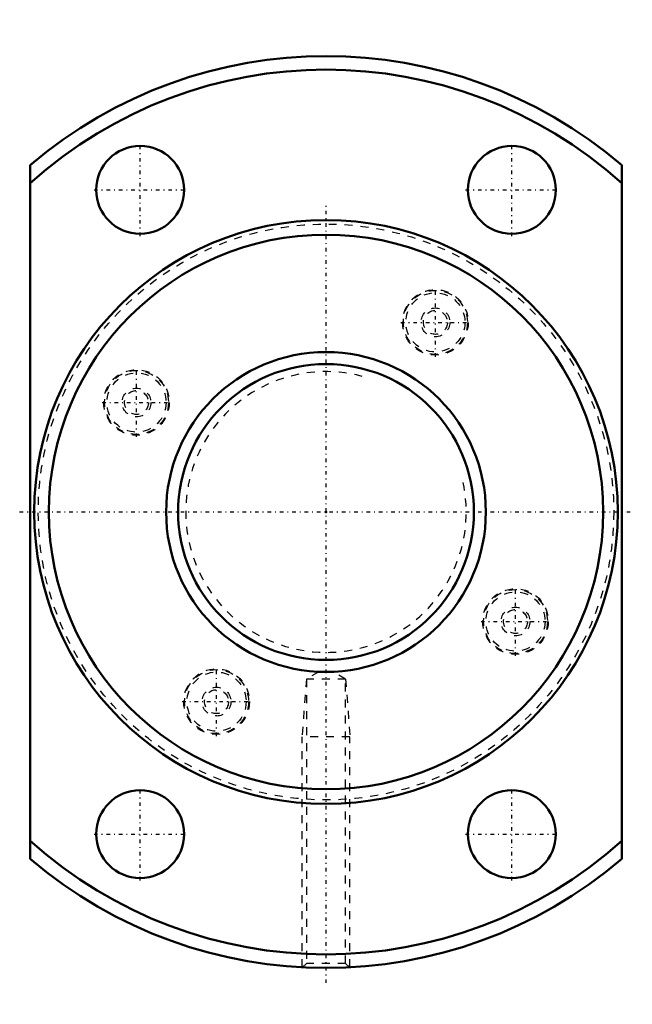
# Model space of a CAD drawing. Header units: millimetres. Extents: x -38 to 38, y -62 to 62.
import ezdxf

# ---------------------------------------------------------------- set-up
doc = ezdxf.new("R2010")
doc.units = ezdxf.units.MM
doc.linetypes.add('Center', pattern=[1.5, 0.45, -0.5, 0.05, -0.5])
doc.linetypes.add('Dashed', pattern=[2, 1, -1])
for name, color, linetype, lineweight in [('2d ConnectionPoints', 7, 'Continuous', 50), ('AM_0', 7, 'Continuous', 50), ('AM_5', 3, 'Continuous', 25), ('AM_7', 7, 'Center', 25), ('AM_9', 6, 'Dashed', 25)]:
    doc.layers.add(name, color=color, linetype=linetype, lineweight=lineweight)

# ---------------------------------------------------------------- blocks, each defined once
blk = doc.blocks.new('1_RR0130WGF4080_3Nut_0_in_WGF4080_3G1_179LC3_0_13_0_0_2')
at = {"layer": 'AM_0'}
for p, q in [((-37, -43.36), (-37, 43.36)), ((37, 43.36), (37, -43.36))]:
    blk.add_line(p, q, dxfattribs=at)
for centre, radius in [((-23.25, 40.27), 5.5), ((23.25, 40.27), 5.5), ((0, 0), 36.5), ((0, 0), 34.67), ((-23.25, -40.27), 5.5), ((23.25, -40.27), 5.5)]:
    blk.add_circle(centre, radius, dxfattribs=at)
for radius, start, end in [(57, 49.5245, 130.4755), (55.3, 48.0041, 131.9959), (55.3, 228.0041, 311.9959), (57, 229.5245, 310.4755)]:
    blk.add_arc((0, 0), radius, start, end, dxfattribs=at)
at = {"layer": 'AM_5', "linetype": 'Dashed'}
for p, q in [((-2.46, -20.88), (-3, -28.1)), ((2.46, -20.88), (3, -28.1)), ((3, -28.1), (-3, -28.1)), ((-3, -56.92), (-3, -28.1)), ((3, -56.92), (3, -28.1))]:
    blk.add_line(p, q, dxfattribs=at)
at = {"layer": 'AM_7'}
for p, q in [((-23.25, 34.5), (-23.25, 46.05)), ((23.25, 34.5), (23.25, 46.05)), ((-29.02, 40.27), (-17.48, 40.27)), ((17.47, 40.27), (29.02, 40.27)), ((0, -58.88), (0, 38.33)), ((13.69, 19.4), (13.69, 28.01)), ((9.38, 23.71), (17.99, 23.71)), ((-23.71, 9.38), (-23.71, 17.99)), ((-28.01, 13.69), (-19.4, 13.69)), ((-38.33, 0), (38.33, 0)), ((23.71, -17.99), (23.71, -9.38)), ((19.4, -13.69), (28.01, -13.69)), ((-13.69, -28.01), (-13.69, -19.4)), ((-17.99, -23.71), (-9.38, -23.71)), ((-23.25, -46.05), (-23.25, -34.5)), ((23.25, -46.05), (23.25, -34.5)), ((-29.02, -40.27), (-17.48, -40.27)), ((17.47, -40.27), (29.02, -40.27))]:
    blk.add_line(p, q, dxfattribs=at)
at = {"layer": 'AM_9'}
for p, q in [((-0.9, -19.97), (-2.46, -20.88)), ((2.46, -20.88), (-2.46, -20.88)), ((-2.46, -20.88), (-2.46, -56.46)), ((2.46, -20.88), (0.91, -19.98)), ((2.46, -56.46), (2.46, -20.88)), ((-2.46, -56.46), (-2.92, -56.92)), ((2.46, -56.46), (-2.46, -56.46)), ((2.92, -56.92), (2.46, -56.46))]:
    blk.add_line(p, q, dxfattribs=at)
for centre, radius in [((0, 0), 36), ((13.69, 23.71), 4.1), ((13.69, 23.71), 4), ((13.69, 23.71), 3.7), ((13.69, 23.71), 1.8), ((13.69, 23.71), 1.5), ((-23.71, 13.69), 4.1), ((-23.71, 13.69), 4), ((-23.71, 13.69), 3.7), ((-23.71, 13.69), 1.8), ((-23.71, 13.69), 1.5), ((23.71, -13.69), 4.1), ((23.71, -13.69), 4), ((23.71, -13.69), 3.7), ((23.71, -13.69), 1.8), ((23.71, -13.69), 1.5), ((-13.69, -23.71), 4.1), ((-13.69, -23.71), 4), ((-13.69, -23.71), 3.7), ((-13.69, -23.71), 1.8), ((-13.69, -23.71), 1.5)]:
    blk.add_circle(centre, radius, dxfattribs=at)
blk = doc.blocks.new('2_0130WGF4080_30Shaft_0_in_WGF4080_3G1_179LC3_0_13_0_0_2')
at = {"layer": 'AM_0'}
for radius in [20, 18.5]:
    blk.add_circle((0, 0), radius, dxfattribs=at)
at = {"layer": 'AM_5', "linetype": 'Dashed'}
blk.add_arc((0, 0), 17.55, 75, 15, dxfattribs=at)

msp = doc.modelspace()

# ---------------------------------------------------------------- linework, layer by layer
at = {"layer": '2d ConnectionPoints'}
msp.add_point((0, 0), dxfattribs=at)

# ---------------------------------------------------------------- block references
for name in ['1_RR0130WGF4080_3Nut_0_in_WGF4080_3G1_179LC3_0_13_0_0_2', '2_0130WGF4080_30Shaft_0_in_WGF4080_3G1_179LC3_0_13_0_0_2']:
    msp.add_blockref(name, (0, 0))

doc.saveas('drawing.dxf')
